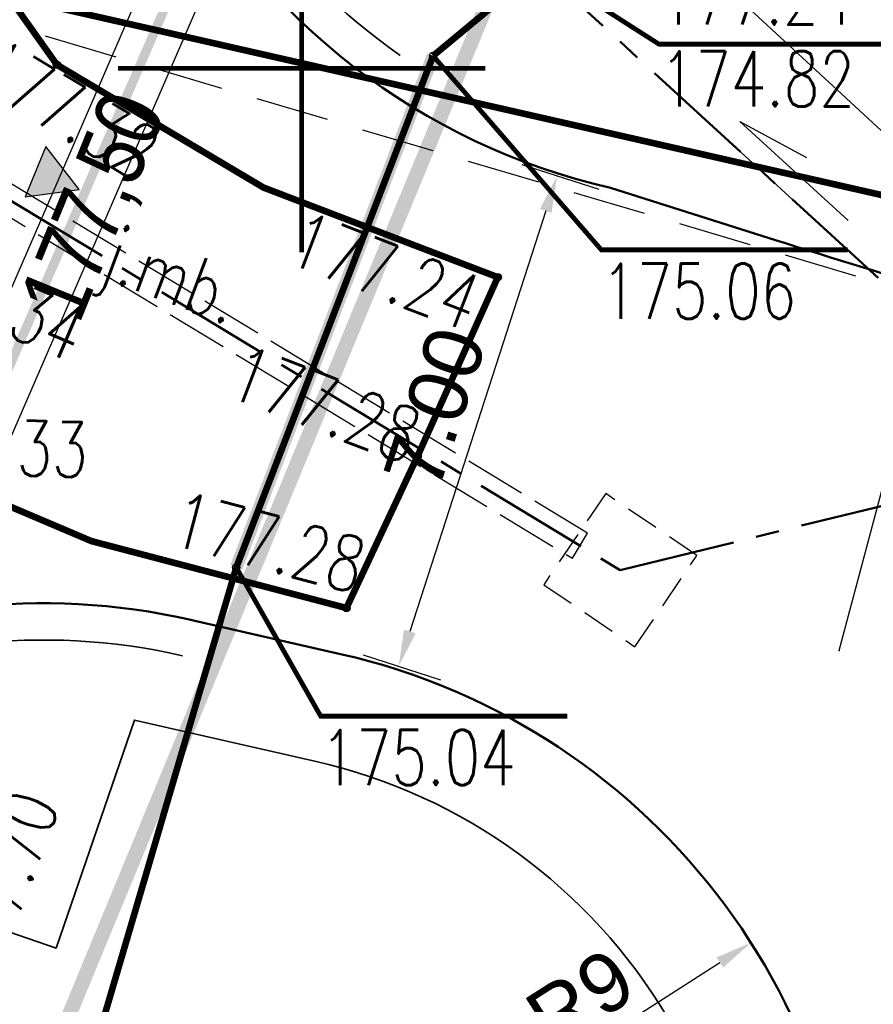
# Model space of a CAD drawing. Header units: metres. Extents: x 964 to 7125, y -212 to 9570.
# Tile 82 of 185: x 1903 to 1914, y 271 to 284. Entities that reach past the tile are written whole.
import ezdxf
from ezdxf import colors
from ezdxf.entities.mleader import LeaderData, LeaderLine
from ezdxf.enums import TextEntityAlignment as Align
from ezdxf.math import Vec2, Vec3

# ---------------------------------------------------------------- set-up
doc = ezdxf.new("R2010")
doc.units = ezdxf.units.M
for name, pattern in [('1', [1.5, 1, -0.5]), ('1053', [2, 1.5, -0.5]), ('ACAD_ISO02W100', [15, 12, -3]), ('CENTER', [50.8, 31.75, -6.35, 6.35, -6.35]), ('CIĄGłA', [0]), ('DASHED', [0.75, 0.5, -0.25])]:
    doc.linetypes.add(name, pattern=pattern)
for name, color, linetype, lineweight in [('- AGP-1_OPISY', 7, 'Continuous', 13), ('AGP1_granica_opracow', 7, 'Continuous', 15), ('AGP1_HATCH', 7, 'Continuous', 5), ('AGP1_koncepcja', 6, 'Continuous', 50), ('IS', 7, 'Continuous', 15), ('IS-KD-opis-rzedne', 96, 'Continuous', 30), ('IS-KS-przylacze', 36, 'CENTER', 50), ('IS-KS-przylacze-opis', 36, 'Continuous', 30), ('IS-przecisk', 251, 'Continuous', 30), ('IS-przecisk-opis', 7, 'Continuous', 30), ('IS-przecisk-rura-oslonowa', 7, 'Continuous', 30), ('IS-W-przylacze', 162, 'CENTER', 50), ('IS-W-przylacze-opis', 168, 'Continuous', 30), ('PODKŁAD MAPA', 7, 'Continuous', 9), ('zz-balustrada', 5, 'FENCELINE1', 35), ('zz-drogi', 250, 'Continuous', 50)]:
    doc.layers.add(name, color=color, linetype=linetype, lineweight=lineweight)
for name, color, linetype in [('Budowlane - Opisy', 7, 'Continuous'), ('Dzialki', 7, 'Continuous'), ('GES_Rzedna', 7, 'Continuous'), ('OT_Komunikacja', 7, 'Continuous'), ('OT_Rzedna', 7, 'Continuous'), ('siatka_kwadratow', 7, 'Continuous'), ('SUKP_L_0', 7, 'Continuous'), ('SUKR_T_0', 7, 'Continuous'), ('SUL_L_1', 7, 'Continuous'), ('WYMIARY', 9, 'Continuous'), ('zz-legenda', 7, 'Continuous'), ('zz-odwodnienie', 5, 'Continuous')]:
    doc.layers.add(name, color=color, linetype=linetype)
doc.layers.add('IS-viewport', color=254, linetype='Continuous', lineweight=0, plot=False)
doc.styles.add('ARIAL', font='arial.ttf')
doc.styles.add('GENERATED_STYLE_1', font='arialbd.ttf', dxfattribs={"width": 0.999153})
doc.styles.add('IS', font='simplex.shx', dxfattribs={"width": 0.7})
doc.styles.add('IS-0.6', font='simplex.shx', dxfattribs={"width": 0.6})
doc.styles.get("Standard").update_dxf_attribs({"font": 'arial.ttf'})
doc.styles.add('STYL_ARIAL', font='simplex', dxfattribs={"width": 0.75, "oblique": 0.1})
doc.linetypes.add('FENCELINE1', pattern='A,6.35,-2.54,[133,ltypeshp.shx,S=2.54,R=0,X=-2.54,Y=0],-2.54,25.4', length=36.83)
doc.dimstyles.new('GENERATED_STYLE__61', dxfattribs={"dimtxt": 10, "dimasz": 9.5, "dimexe": 0.18, "dimexo": 0, "dimgap": 0.09, "dimtad": 0, "dimdec": 1, "dimzin": 0, "dimdsep": 46, "dimtxsty": 'GENERATED_STYLE_1', "dimblk": 'ARROWHEAD_1', "dimblk1": 'ARROWHEAD_1', "dimblk2": 'ARROWHEAD_1', "dimcen": 0.09, "dimclrd": 256, "dimclre": 256, "dimclrt": 256, "dimazin": 0, "dimtfac": 1, "dimtdec": 4, "dimtmove": 0, "dimatfit": 3, "dimfxl": 1, "dimtolj": 1, "dimtzin": 0, "dimarcsym": 0})
doc.dimstyles.new('z1do1', dxfattribs={"dimtxt": 0.8, "dimasz": 0.5, "dimexe": 0.5, "dimexo": 0.5, "dimgap": 0.2, "dimtad": 1, "dimrnd": 0.05, "dimzin": 0, "dimdsep": 46, "dimtxsty": 'ARIAL', "dimcen": 0.09, "dimazin": 0, "dimtfac": 1, "dimtofl": 0, "dimtmove": 0, "dimatfit": 3, "dimfxl": 1, "dimtolj": 1, "dimtzin": 0, "dimarcsym": 0})

# ---------------------------------------------------------------- blocks, each defined once
blk = doc.blocks.new('ARROWHEAD_1')
at = {"linetype": 'Continuous'}
blk.add_line((0, 0), (-1, 0), dxfattribs=at)
blk.add_circle((0, 0), 0.25, dxfattribs=at)
blk = doc.blocks.new('OTRS')
at = {"color": 0}
blk.add_circle((0, 0), 0.05, dxfattribs=at)
blk = doc.blocks.new('MDCP 20240606')
at = {"layer": 'Dzialki', "color": 251, "true_color": 0x636466, "const_width": 0.09}
blk.add_lwpolyline([(6592011.58, 5737997.44), (6591992.26, 5738001.83)], dxfattribs=at)
at = {"layer": 'GES_Rzedna', "color": 251, "true_color": 0x636466, "const_width": 0.065}
blk.add_lwpolyline([(6592003.235, 5738001.37), (6592004.8645, 5738000.3292), (6592008.2192, 5738000.3292)], dxfattribs=at)
at = {"layer": 'OT_Komunikacja', "color": 251, "linetype": '1053', "true_color": 0x636466, "const_width": 0.09}
blk.add_lwpolyline([(6592002.67, 5737997.16), (6591999.48, 5737998.38), (6591996.67, 5738000.05), (6591995.49, 5738001.71), (6591995.35, 5738004.24), (6591989.98, 5737990.98), (6591991.47, 5737993.5), (6591993.6, 5737994.31), (6591995.54, 5737994.25), (6591997.14, 5737993.57), (6592000.61, 5737992.66), (6592001.58, 5737994.73), (6592002.67, 5737997.16)], dxfattribs=at)
at = {"layer": 'OT_Komunikacja', "color": 251, "linetype": '1', "true_color": 0x636466, "const_width": 0.125}
blk.add_lwpolyline([(6591993.38, 5737989.85), (6591999.4, 5738003.73)], dxfattribs=at)
at = {"layer": 'siatka_kwadratow', "color": 251, "true_color": 0x636466, "const_width": 0.065}
for points in [[(6592000, 5737997.5), (6592000, 5738002.5)], [(6591997.5, 5738000), (6592002.5, 5738000)]]:
    blk.add_lwpolyline(points, dxfattribs=at)
at = {"layer": 'SUKP_L_0', "color": 251, "true_color": 0x636466, "const_width": 0.09}
for points in [[(6592003.235, 5738001.37), (6592001.789, 5738000.171)], [(6592001.789, 5738000.171), (6591999.111, 5737993.212)], [(6591999.111, 5737993.212), (6591990.066, 5737962.477)]]:
    blk.add_lwpolyline(points, dxfattribs=at)
at = {"layer": 'SUKR_T_0', "color": 251, "true_color": 0x636466, "const_width": 0.065}
for points in [[(6592001.789, 5738000.171), (6592004.0783, 5737997.5327), (6592007.433, 5737997.5327)], [(6591999.111, 5737993.212), (6592000.2597, 5737991.1889), (6592003.6144, 5737991.1889)]]:
    blk.add_lwpolyline(points, dxfattribs=at)
at = {"layer": 'SUL_L_1', "color": 251, "true_color": 0x636466, "const_width": 0.175}
blk.add_lwpolyline([(6591999.111, 5737993.212), (6592001.789, 5738000.171)], dxfattribs=at)
at = {"layer": 'OT_Rzedna', "color": 251, "true_color": 0x636466}
for p in [(6591996.67, 5738000.05), (6592002.67, 5737997.16), (6592001.58, 5737994.73), (6592000.61, 5737992.66)]:
    blk.add_blockref('OTRS', p, dxfattribs=at)
at = {"layer": 'SUKR_T_0', "color": 251, "true_color": 0x636466}
for p in [(6592001.789, 5738000.171), (6591999.111, 5737993.212)]:
    blk.add_blockref('OTRS', p, dxfattribs=at)
at = {"layer": 'GES_Rzedna', "color": 251, "true_color": 0x636466, "style": 'STYL_ARIAL', "width": 0.75}
blk.add_text('177.24', height=0.75, dxfattribs=at).set_placement((6592004.8645, 5738000.3709), align=Align.BOTTOM_LEFT)
at = {"layer": 'OT_Komunikacja', "color": 251, "true_color": 0x636466, "style": 'STYL_ARIAL', "width": 0.75}
blk.add_text('j.mb.', height=0.75, rotation=339.4956, dxfattribs=at).set_placement((6591998.2415, 5737997.1897), align=Align.MIDDLE_CENTER)
at = {"layer": 'OT_Rzedna', "color": 251, "true_color": 0x636466, "style": 'STYL_ARIAL', "width": 0.75}
blk.add_text('177.32', height=0.75, rotation=329.1636, dxfattribs=at).set_placement((6591995.8732, 5738000.4483), align=Align.TOP_LEFT)
for s, rotation, p in [('177.24', 339.0415, (6592002.504, 5737997.1258)), ('177.70', 69.5508, (6591996.0164, 5737990.2498))]:
    blk.add_text(s, height=0.75, rotation=rotation, dxfattribs=at).set_placement(p, align=Align.TOP_RIGHT)
blk.add_text('177.34', height=0.75, rotation=337.0229, dxfattribs=at).set_placement((6591994.553, 5737997.3801), align=Align.MIDDLE_LEFT)
blk.add_text('177.28', height=0.75, rotation=339.0709, dxfattribs=at).set_placement((6592001.5577, 5737994.9588), align=Align.MIDDLE_RIGHT)
for s, rotation, p in [('177.33', 358.2285, (6591997.0733, 5737994.2084)), ('177.28', 345.1819, (6592000.6811, 5737992.6354))]:
    blk.add_text(s, height=0.75, rotation=rotation, dxfattribs=at).set_placement(p, align=Align.BOTTOM_RIGHT)
at = {"layer": 'SUKR_T_0', "color": 251, "true_color": 0x636466, "style": 'STYL_ARIAL', "width": 0.75}
for s, p in [('174.82', (6592004.8768, 5738000.2337)), ('175.06', (6592004.0783, 5737997.3452)), ('175.04', (6592000.2597, 5737991.0014))]:
    blk.add_text(s, height=0.75, dxfattribs=at).set_placement(p, align=Align.TOP_LEFT)
blk = doc.blocks.new('PRZYŁĄCZ GAZU 1')
at = {"layer": 'AGP1_koncepcja', "color": 2, "linetype": 'DASHED', "lineweight": 30, "ltscale": 2}
blk.add_lwpolyline([(3073.527, 581.736), (3073.345, 581.078), (3052.883, 587.133), (3034.943, 598.006)], dxfattribs=at)
blk = doc.blocks.new('d_rzędna')
at = {"layer": 'zz-odwodnienie'}
blk.add_hatch(color=0, dxfattribs=at).paths.add_polyline_path([(0, 0), (0.369, 0.639), (-0.369, 0.639)])
at = {"layer": 'zz-odwodnienie', "color": 0}
for p, q in [((-0.369, 0.639), (0, 0)), ((0.369, 0.639), (-0.369, 0.639)), ((-0.369, 0.639), (0, 0)), ((0.369, 0.639), (-0.369, 0.639)), ((0, 0), (0.369, 0.639)), ((0, 0), (0.369, 0.639))]:
    blk.add_line(p, q, dxfattribs=at)
blk = doc.blocks.new('*D139')
at = {"layer": 'Defpoints', "color": 0, "transparency": 16777216}
for p in [(1910.973, 281.932), (1907.767, 275.601), (1908.817, 275.261)]:
    blk.add_point(p, dxfattribs=at)
at = {"layer": 'zz-odwodnienie', "color": 0, "lineweight": -2, "transparency": 16777216}
for p, q in [((1910.497, 282.086), (1909.447, 282.425)), ((1909.769, 281.796), (1907.921, 276.076)), ((1908.341, 275.415), (1907.291, 275.754))]:
    blk.add_line(p, q, dxfattribs=at)
at = {"layer": 'zz-odwodnienie', "color": 0, "transparency": 16777216}
for points in [[(1909.69, 281.822), (1909.848, 281.77), (1909.923, 282.272)], [(1907.841, 276.102), (1908, 276.051), (1907.767, 275.601)]]:
    blk.add_solid(points, dxfattribs=at)
at = {"layer": 'zz-odwodnienie', "color": 0, "transparency": 16777216, "insert": (1908.266, 279.123), "char_height": 0.8, "attachment_point": 5, "rotation": 72.0924, "style": 'ARIAL'}
blk.add_mtext('\\A1;7.00', dxfattribs=at)
blk = doc.blocks.new('*D140')
at = {"layer": 'Defpoints', "color": 0, "transparency": 16777216}
for p in [(1898.519, 275.299), (1902.939, 267.459)]:
    blk.add_point(p, dxfattribs=at)
at = {"layer": 'zz-legenda', "color": 0, "lineweight": -2, "transparency": 16777216}
for p, q in [((1897.198, 277.644), (1898.274, 275.735)), ((1902.939, 267.369), (1902.939, 267.549)), ((1902.849, 267.459), (1903.029, 267.459))]:
    blk.add_line(p, q, dxfattribs=at)
at = {"layer": 'zz-legenda', "color": 0, "transparency": 16777216}
blk.add_solid([(1898.346, 275.776), (1898.201, 275.694), (1898.519, 275.299)], dxfattribs=at)
at = {"layer": 'zz-legenda', "color": 0, "transparency": 16777216, "insert": (1898.143, 277.206), "char_height": 0.8, "attachment_point": 5, "rotation": 299.4077, "style": 'ARIAL'}
blk.add_mtext('\\A1;R9', dxfattribs=at)
blk = doc.blocks.new('*D143')
at = {"layer": 'Defpoints', "color": 0, "transparency": 16777216}
for p in [(1912.561, 271.843), (1904.979, 266.994)]:
    blk.add_point(p, dxfattribs=at)
at = {"layer": 'zz-legenda', "color": 0, "lineweight": -2, "transparency": 16777216}
blk.add_line((1909.856, 270.113), (1912.14, 271.573), dxfattribs=at)
at = {"layer": 'zz-legenda', "color": 0, "transparency": 16777216}
blk.add_solid([(1912.095, 271.643), (1912.185, 271.503), (1912.561, 271.843)], dxfattribs=at)
at = {"layer": 'zz-legenda', "color": 0, "transparency": 16777216, "insert": (1910.241, 271.081), "char_height": 0.8, "attachment_point": 5, "rotation": 32.5968, "style": 'ARIAL'}
blk.add_mtext('\\A1;R9', dxfattribs=at)
blk = doc.blocks.new('*U126')
at = {"color": 0, "linetype": 'Continuous', "lineweight": -2}
blk.add_lwpolyline([(0.94, -0.454), (-0.535, 0.896), (0.371, 0.406)], dxfattribs=at)
at = {"layer": 'IS-viewport'}
blk.add_line((-0.738, 0.675), (0.738, -0.675), dxfattribs=at)
at = {"color": 0, "linetype": 'Continuous', "lineweight": -2, "style": 'IS-0.6', "width": 0.6}
blk.add_attdef('OPIS-L', text='', height=1, rotation=317.5352, dxfattribs=at).set_placement((-0.904, 1.234), align=Align.RIGHT)
blk.add_attdef('OPIS-POD', text='', height=1, rotation=317.5352, dxfattribs=at).set_placement((-0.203, -0.221), align=Align.TOP_CENTER)
blk.add_attdef('OPIS-P', (1.309, -0.791), '', height=1, rotation=317.5352, dxfattribs=at)
blk = doc.blocks.new('_None', base_point=(2.5, 0))
blk = doc.blocks.new('IS-opis-studni-L-0.6')
at = {"color": 0, "linetype": 'Continuous', "lineweight": 15, "transparency": 16777216}
blk.add_line((-3.5, 0), (0, 0), dxfattribs=at)
at = {"color": 0, "linetype": 'Continuous', "lineweight": -2, "transparency": 16777216, "style": 'IS-0.6', "width": 0.6}
for p in [(-1.75, 0.25), (-1.75, -1.25), (-1.75, -2.5)]:
    blk.add_attdef('000,00', text='', height=1, dxfattribs=at).set_placement(p, align=Align.CENTER)
blk.add_attdef('S0', text='', height=1.25, dxfattribs=at).set_placement((-3.75, 0), align=Align.MIDDLE_RIGHT)
blk = doc.blocks.new('opracowanie drogowe 20250115 konstantynów')
at = {"layer": 'zz-balustrada', "ltscale": 0.05}
for centre, start, end in [((1912.649, 290.887), 157.87, 235.1373), ((1902.939, 267.459), 77.1695, 153.8755)]:
    blk.add_arc(centre, 8.5, start, end, dxfattribs=at)
at = {"layer": 'zz-drogi'}
blk.add_line((1906.977, 275.769), (1904.937, 276.234), dxfattribs=at)
blk.add_lwpolyline([(1910.651, 282.112), (1912.895, 281.399, 0.006917), (1917.709, 279.955)], format="xyb", dxfattribs=at)
for centre, start, end in [((1912.649, 290.887), 157.87, 257.1695), ((1902.939, 267.459), 77.1695, 153.8755), ((1904.979, 266.994), 355.9149, 77.1695)]:
    blk.add_arc(centre, 9, start, end, dxfattribs=at)
at = {"layer": 'zz-odwodnienie'}
for p, q in [((1899.889, 274.733), (1905.48, 287.624)), ((1900.623, 274.415), (1906.214, 287.306))]:
    blk.add_line(p, q, dxfattribs=at)
at = {"layer": 'zz-odwodnienie', "color": 5, "linetype": 'CIĄGłA', "lineweight": 0, "rotation": 67.95382325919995}
blk.add_blockref('d_rzędna', (1903.418, 282.089), dxfattribs=at)
blk.add_blockref('d_rzędna', (1903.418, 282.089), dxfattribs=at)
blk.add_blockref('d_rzędna', (1903.418, 282.089), dxfattribs=at)
at = {"layer": 'zz-odwodnienie', "insert": (1902.583, 280.579), "char_height": 0.9, "width": 5.78409, "attachment_point": 1, "rotation": 67.755}
blk.add_mtext('{\\fArial Narrow|b0|i0|c238|p34;177,50}', dxfattribs=at)
blk.add_mtext('{\\fArial Narrow|b0|i0|c238|p34;177,50}', dxfattribs=at)
at = {"layer": 'zz-legenda'}
dim = blk.add_radius_dim(center=(1902.939, 267.459), mpoint=(1898.519, 275.299), dimstyle='z1do1', override={"dimdec": 0}, dxfattribs=at)
dim.commit()
dim.dimension.update_dxf_attribs({"geometry": '*D140', "text_midpoint": (1898.143, 277.206)})
dim = blk.add_radius_dim(center=(1904.979, 266.994), mpoint=(1912.561, 271.843), dimstyle='z1do1', override={"dimdec": 0}, dxfattribs=at)
dim.commit()
dim.dimension.update_dxf_attribs({"geometry": '*D143', "text_midpoint": (1910.569, 270.569), "dimtype": 132})
at = {"layer": 'zz-odwodnienie'}
dim = blk.add_aligned_dim(p1=(1910.973, 281.932), p2=(1908.817, 275.261), distance=-1.103, dimstyle='z1do1', dxfattribs=at)
dim.commit()
dim.dimension.update_dxf_attribs({"geometry": '*D139', "text_midpoint": (1908.266, 279.123)})
blk = doc.blocks.new('IS_2025-10-21')
at = {"layer": 'IS-KS-przylacze', "ltscale": 0.05}
blk.add_line((1918.041, 277.455), (1909.682, 285.105), dxfattribs=at)
at = {"layer": 'IS-przecisk', "linetype": 'DASHED', "ltscale": 0.9}
blk.add_lwpolyline([(1910.982, 275.868), (1911.826, 277.109), (1910.585, 277.952), (1909.742, 276.712)], close=True, dxfattribs=at)
at = {"layer": 'IS-przecisk-rura-oslonowa', "linetype": 'ACAD_ISO02W100', "ltscale": 0.07}
blk.add_lwpolyline([(1910.339, 277.414), (1881.519, 294.88), (1881.312, 294.538), (1910.132, 277.072)], close=True, dxfattribs=at)
at = {"layer": 'IS-W-przylacze', "ltscale": 0.05}
for p, q in [((1880.652, 295.172), (1910.784, 276.91)), ((1910.784, 276.91), (1918.031, 278.688))]:
    blk.add_line(p, q, dxfattribs=at)
at = {"layer": 'IS-KS-przylacze-opis'}
ref = blk.add_blockref('*U126', (1912.945, 282.119), dxfattribs=at)
ref.add_attrib('OPIS-P', '0.16', (1914.254, 281.328), dxfattribs={"layer": '0', "color": 0, "linetype": 'Continuous', "lineweight": -2, "height": 1, "rotation": 317.5352, "style": 'IS-0.6', "width": 0.6})
at = {"layer": 'IS-KD-opis-rzedne'}
ml = blk.add_multileader_block('Standard', dxfattribs=at)
ml.set_content('IS-opis-studni-L-0.6', color=256)
ml.set_attribute('S0', 'D5', width=0)
ml.set_attribute('000,00', '177,37', width=0)
ml.set_attribute('000,00', '176,05', width=0)
ml.set_attribute('000,00', '', width=0)
ml.set_leader_properties(linetype='Continuous', lineweight=9)
ml.set_arrow_properties(name='NONE')
ml.build(insert=Vec2(0, 0))
ml.multileader.update_dxf_attribs({"has_dogleg": 0, "text_left_attachment_type": 6, "text_right_attachment_type": 6, "dogleg_length": 0, "arrow_head_size": 5, "block_connection_type": 1})
ctx = ml.context
ctx.base_point, ctx.char_height, ctx.arrow_head_size, ctx.landing_gap_size, ctx.plane_origin = Vec3(1909.584, 272.248), 20, 5, 5, Vec3(1923.71, 272.698)
ctx.left_attachment, ctx.right_attachment, ctx.text_align_type, ctx.attachment_type = 6, 6, 2, 1
notes = []
notes.append((ctx, [(0, (1, 1, 0), (1909.584, 272.248), (-1, 0), 0, [(0, [(1918.911, 275.425)], 0, [])])]))
ctx.block.insert = Vec3(1909.584, 272.248)
at = {"layer": 'IS-KS-przylacze-opis'}
ml = blk.add_multileader_mtext('Standard', dxfattribs=at)
ml.set_content('Przyłącze kanalizacji sanitarnej \\P0.16PVC, i=1.5%, L=11.3m', color=256, style='IS-0.6')
ml.set_leader_properties(linetype='Continuous', lineweight=9)
ml.set_arrow_properties(name='NONE')
ml.build(insert=Vec2(0, 0))
ml.multileader.update_dxf_attribs({"has_dogleg": 0, "text_left_attachment_type": 6, "text_right_attachment_type": 6, "dogleg_length": 0, "arrow_head_size": 0.25})
ctx = ml.context
ctx.base_point, ctx.char_height, ctx.arrow_head_size, ctx.landing_gap_size, ctx.plane_origin = Vec3(1923.504, 292.791), 1, 0.25, 0.25, Vec3(1920.552, 298.574)
ctx.left_attachment, ctx.right_attachment = 6, 6
notes.append((ctx, [(0, (1, 1, 0), (1923.504, 292.791), (1, 0), 0, [(0, [(1913.503, 281.608)], 0, [])])]))
ctx.mtext.insert, ctx.mtext.line_spacing_style, ctx.mtext.flow_direction = Vec3(1923.754, 293.991), 2, 5
at = {"layer": 'IS-przecisk-opis'}
ml = blk.add_multileader_mtext('Standard', dxfattribs=at)
ml.set_content('{\\W0.6;Komora przewiertu}', color=256, style='IS')
ml.set_leader_properties(linetype='Continuous', lineweight=9)
ml.set_arrow_properties(name='NONE')
ml.build(insert=Vec2(0, 0))
ml.multileader.update_dxf_attribs({"has_dogleg": 0, "text_left_attachment_type": 6, "text_right_attachment_type": 6, "dogleg_length": 0, "arrow_head_size": 0.25})
ctx = ml.context
ctx.base_point, ctx.char_height, ctx.arrow_head_size, ctx.landing_gap_size, ctx.plane_origin = Vec3(1882.818, 266.26), 1, 0.25, 0.2, Vec3(1919.322, 316.293)
ctx.left_attachment, ctx.right_attachment, ctx.text_align_type = 6, 6, 2
notes.append((ctx, [(0, (1, 1, 0), (1891.589, 266.26), (-1, 0), 0, [(0, [(1910.3, 276.604)], 0, [])])]))
ctx.mtext.insert, ctx.mtext.alignment, ctx.mtext.line_spacing_style, ctx.mtext.flow_direction = Vec3(1891.389, 267.593), 3, 2, 5
at = {"layer": 'IS-W-przylacze-opis'}
ml = blk.add_multileader_mtext('Standard', dxfattribs=at)
ml.set_content('W3', color=256, style='IS-0.6')
ml.set_leader_properties(linetype='Continuous', lineweight=9)
ml.set_arrow_properties(name='NONE')
ml.build(insert=Vec2(0, 0))
ml.multileader.update_dxf_attribs({"has_dogleg": 0, "text_left_attachment_type": 6, "text_right_attachment_type": 6, "dogleg_length": 0, "arrow_head_size": 0.25})
ctx = ml.context
ctx.base_point, ctx.char_height, ctx.arrow_head_size, ctx.landing_gap_size, ctx.plane_origin = Vec3(1913.857, 284.606), 1, 0.25, 0.25, Vec3(1877.261, 277.095)
ctx.left_attachment, ctx.right_attachment, ctx.text_align_type = 6, 6, 2
notes.append((ctx, [(1, (1, 1, 0), (1915.442, 284.606), (-1, 0), 0, [(0, [(1918.031, 278.688)], 0, [])])]))
ctx.mtext.insert, ctx.mtext.rotation, ctx.mtext.alignment, ctx.mtext.line_spacing_style, ctx.mtext.flow_direction = Vec3(1915.192, 285.806), 6.283185, 3, 2, 5
ml = blk.add_multileader_mtext('Standard', dxfattribs=at)
ml.set_content('W2', color=256, style='IS-0.6')
ml.set_leader_properties(linetype='Continuous', lineweight=9)
ml.set_arrow_properties(name='NONE')
ml.build(insert=Vec2(0, 0))
ml.multileader.update_dxf_attribs({"has_dogleg": 0, "text_left_attachment_type": 6, "text_right_attachment_type": 6, "dogleg_length": 0, "arrow_head_size": 0.25})
ctx = ml.context
ctx.base_point, ctx.char_height, ctx.arrow_head_size, ctx.landing_gap_size, ctx.plane_origin = Vec3(1911.79, 274.095), 1, 0.25, 0.25, Vec3(1867.182, 275.964)
ctx.left_attachment, ctx.right_attachment = 6, 6
notes.append((ctx, [(0, (1, 1, 0), (1911.79, 274.095), (1, 0), 0, [(0, [(1910.784, 276.91)], 0, [])])]))
ctx.mtext.insert, ctx.mtext.rotation, ctx.mtext.line_spacing_style, ctx.mtext.flow_direction = Vec3(1912.04, 275.295), 6.283185, 2, 5
for ctx, leaders in notes:
    for number, flags, end, landing, length, lines in leaders:
        leader = LeaderData()
        leader.index, (leader.has_last_leader_line, leader.has_dogleg_vector, leader.attachment_direction) = number, flags
        leader.last_leader_point, leader.dogleg_vector, leader.dogleg_length = Vec3(end), Vec3(landing), length
        for number, points, colour, breaks in lines:
            line = LeaderLine()
            line.index, line.vertices, line.color, line.breaks = number, Vec3.list(points), colors.encode_raw_color(colour), breaks
            leader.lines.append(line)
        ctx.leaders.append(leader)
blk = doc.blocks.new('A$C273a521e')
at = {"layer": 'IS'}
blk.add_blockref('IS_2025-10-21', (-1902.907, -313.015), dxfattribs=at)

msp = doc.modelspace()

# ---------------------------------------------------------------- hatches: boundary and pattern name
at = {"layer": 'AGP1_HATCH', "transparency": 33554625}
h = msp.add_hatch(dxfattribs=at)
h.set_pattern_fill('GRASS', color=64, scale=0.02)
edge = h.paths.add_edge_path()
edge.add_line((1918.027, 281.175), (1917.733, 280.104))
edge.add_arc((1955.219, 442.4), 166.569, 256.99439, 258.15001)
edge.add_line((1921.014, 279.381), (1921.294, 279.32))
edge.add_line((1921.294, 279.32), (1921.412, 279.868))
edge.add_line((1921.412, 279.868), (1923.034, 279.518))
edge.add_line((1923.034, 279.518), (1922.916, 278.971))
edge.add_line((1922.916, 278.971), (1933.465, 276.699))
edge.add_line((1933.465, 276.699), (1934.496, 277.431))
edge.add_line((1934.496, 277.431), (1918.027, 281.175))
edge = h.paths.add_edge_path()
edge.add_line((1934.496, 277.431), (1933.465, 276.699))
edge.add_line((1933.465, 276.699), (1961.673, 270.625))
edge.add_arc((1959.178, 261.982), 8.996, -9.9, 73.8971, ccw=False)
edge.add_line((1968.04, 260.435), (1961.28, 230.82))
edge.add_line((1961.28, 230.82), (1960.644, 230.965))
edge.add_line((1960.644, 230.965), (1959.265, 224.923))
edge.add_line((1959.265, 224.923), (1955.033, 225.889))
edge.add_line((1955.033, 225.889), (1956.408, 231.912))
edge.add_line((1956.408, 231.912), (1953.023, 230.989))
edge.add_line((1953.023, 230.989), (1949.226, 231.856))
edge.add_line((1949.226, 231.856), (1948.815, 230.055))
edge.add_line((1948.815, 230.055), (1944.094, 231.129))
edge.add_line((1944.094, 231.129), (1944.506, 232.933))
edge.add_line((1944.506, 232.933), (1938.433, 234.319))
edge.add_line((1938.433, 234.319), (1936.698, 235.491))
edge.add_arc((1936.199, 234.803), 0.85, 53.9932, 167.1431)
edge.add_line((1935.37, 234.992), (1934.079, 229.338))
edge.add_line((1934.079, 229.338), (1929.936, 230.283))
edge.add_line((1929.936, 230.283), (1930.303, 231.892))
edge.add_line((1930.303, 231.892), (1911.146, 236.264))
edge.add_line((1911.146, 236.264), (1911.146, 236.264))
edge.add_line((1911.146, 236.264), (1911.58, 238.166))
edge.add_line((1911.58, 238.166), (1907.68, 239.056))
edge.add_line((1907.68, 239.056), (1908.392, 242.175))
edge.add_line((1908.392, 242.175), (1913.603, 262.804))
edge.add_arc((1910.839, 263.502), 2.85, 345.8235, 357.6929)
edge.add_line((1913.687, 263.387), (1913.781, 265.726))
edge.add_line((1913.781, 265.726), (1905.257, 234.685))
edge.add_line((1905.257, 234.685), (1959.667, 222.315))
edge.add_line((1959.667, 222.315), (1970.727, 269.195))
edge.add_line((1970.727, 269.195), (1934.496, 277.431))

# ---------------------------------------------------------------- linework, layer by layer
at = {"color": 217, "linetype": 'DASHED', "ltscale": 2, "true_color": 0x93278f, "const_width": 0.2}
msp.add_lwpolyline([(1911.705, 291.22), (1902.133, 268.079), (1900.742, 265.336), (1896.394, 253.033), (1894.511, 247.242), (1889.203, 228.948)], dxfattribs=at)
at = {"color": 18, "linetype": 'CIĄGłA', "lineweight": 30, "true_color": 0x000000}
msp.add_lwpolyline([(1910.651, 282.112), (1910.74, 282.089)], dxfattribs=at)
at = {"layer": 'AGP1_granica_opracow', "lineweight": 35}
for points in [[(1913.476, 264.625), (1918.027, 281.175), (1918.091, 281.405), (1914.874, 282.39), (1910.751, 286.206), (1909.782, 287.632), (1907.085, 288.956), (1905.685, 291.593, -0.115374), (1906.72, 294.608), (1904.69, 295.794), (1902.066, 291.31), (1898.383, 285.01)], [(1897.878, 284.147), (1890.669, 271.805), (1896.139, 269.123, -0.099722), (1897.314, 271.625), (1900.278, 272.741), (1903.105, 271.769), (1904.171, 274.87), (1906.644, 274.307, -0.428532), (1912.202, 264.975), (1913.476, 264.625)]]:
    msp.add_lwpolyline(points, format="xyb", dxfattribs=at)

# ---------------------------------------------------------------- block references
at = {"layer": '- AGP-1_OPISY', "color": 18, "linetype": 'CIĄGłA', "lineweight": 0, "true_color": 0x000000}
msp.add_blockref('PRZYŁĄCZ GAZU 1', (-1155.039, -301.445), dxfattribs=at)
at = {"layer": 'PODKŁAD MAPA', "linetype": 'ByBlock'}
msp.add_blockref('MDCP 20240606', (-6590093.553, -5737716.265), dxfattribs=at)
at = {"layer": 'WYMIARY', "color": 3}
msp.add_blockref('A$C273a521e', (1902.907, 313.015), dxfattribs=at)
at = {"layer": 'zz-odwodnienie'}
msp.add_blockref('opracowanie drogowe 20250115 konstantynów', (0, 0), dxfattribs=at)

# ---------------------------------------------------------------- leaders
at = {"layer": 'Budowlane - Opisy', "color": 18, "lineweight": 15, "true_color": 0x000000, "annotation_type": 0, "has_hookline": 1, "hookline_direction": 0, "text_width": 13.962}
msp.add_leader([(1913.763, 275.818), (1921.972, 306.675), (1924.653, 306.675)], dimstyle='GENERATED_STYLE__61', override={"dimasz": 0.1, "dimldrblk": 'DotSmall'}, dxfattribs=at)

doc.saveas('drawing.dxf')
